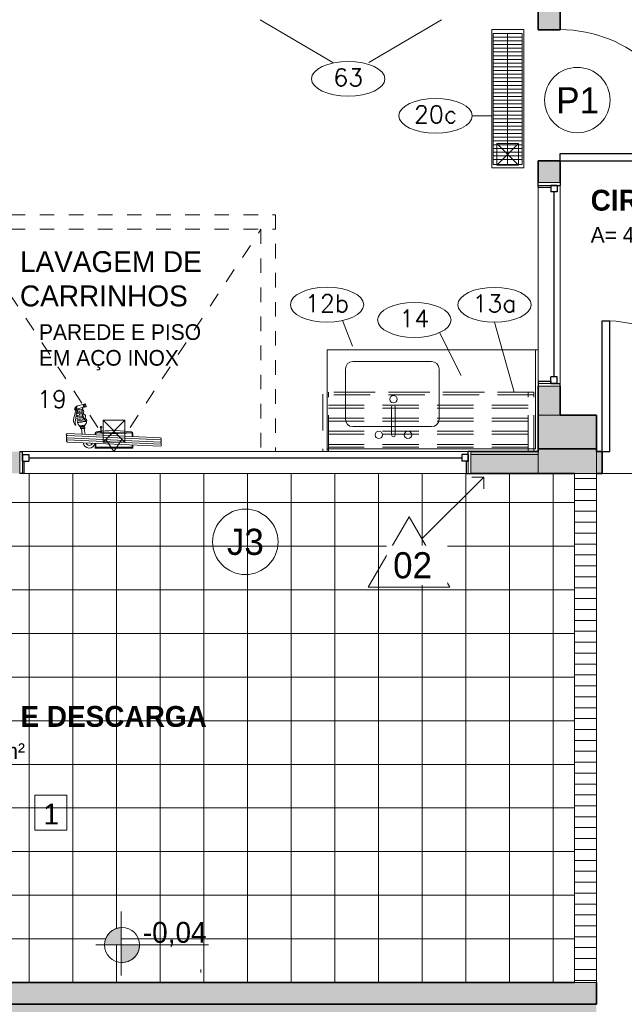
# Model space of a CAD drawing. Header units: metres. Extents: x -33 to 126, y -29 to 31.
# Tile 10 of 75: x -14.79 to -10.64, y -24.46 to -17.69. Entities that reach past the tile are written whole.
import ezdxf

# ---------------------------------------------------------------- set-up
doc = ezdxf.new("R2010")
doc.units = ezdxf.units.M
doc.linetypes.add('IMPORT-HIDDEN', pattern=[0.375, 0.25, -0.125])
doc.linetypes.add('Projeção', pattern=[0.003969, 0.002381, -0.001587])
for name, color, linetype, lineweight in [('A-AREA-IDEN', 2, 'Continuous', 9), ('A-DETL', 90, 'Continuous', 18), ('A-DETL-GENF', 92, 'Continuous', 18), ('A-DETL-MBND', 5, 'Continuous', 18), ('A-DETL-THIN', 151, 'Continuous', 18), ('A-DOOR', 31, 'Continuous', 18), ('A-DOOR-IDEN', 31, 'Continuous', 9), ('A-FLOR', 192, 'Continuous', 18), ('A-FLOR-OVHD', 1, 'Projeção', 18), ('A-FLOR-PATT', 8, 'Continuous', 18), ('A-GENM', 13, 'Continuous', 18), ('A-GLAZ', 151, 'Continuous', 18), ('A-GLAZ-IDEN', 152, 'Continuous', 9), ('A-WALL', 113, 'Continuous', 18), ('A-WALL-PATT', 111, 'Continuous', 35), ('C-LINHA AUXILIAR', 7, 'Continuous', 18), ('C-NEUTRO', 7, 'Continuous', 18), ('C-NUMERO', 7, 'Continuous', 18), ('C-PONTOS-HIDR', 7, 'Continuous', 18), ('G-ANNO-TEXT', 7, 'Continuous', 18), ('LAYOUT_dwg _2_', 8, 'Continuous', 18), ('P-SANR-FIXT', 6, 'Continuous', 18)]:
    doc.layers.add(name, color=color, linetype=linetype, lineweight=lineweight)
doc.styles.add('Century Gothic', font='GOTHIC.TTF', dxfattribs={"height": 0.143711})
doc.styles.add('Century Gothic_1', font='GOTHIC.TTF', dxfattribs={"height": 0.179639})
doc.styles.add('Century Gothic_2', font='GOTHIC.TTF', dxfattribs={"height": 0.107783})
doc.styles.add('Century Gothic_B', font='GOTHICB.TTF', dxfattribs={"height": 0.143612})
doc.styles.add('romans_2', font='romans__.ttf', dxfattribs={"height": 0.12})

# ---------------------------------------------------------------- blocks, each defined once
blk = doc.blocks.new('M_Descarga simples - 080 x 210 mm-2387358-2-PLANTA COM LAYOUT')
at = {"layer": 'A-DOOR', "lineweight": 25}
for p, q in [((0.399, 0.075), (0.399, 0.9752)), ((0.45, 0.9752), (0.399, 0.9752)), ((0.45, 0.075), (0.45, 0.9752)), ((0.45, 0.075), (0.399, 0.075))]:
    blk.add_line(p, q, dxfattribs=at)
at = {"layer": 'A-DOOR', "color": 7}
blk.add_arc((0.45, 0.075), 0.9017, 93.2424, 180, dxfattribs=at)
blk = doc.blocks.new('Casement w Mullions-Number_0002 - Janela 300 x 150 _cm_ 2-2048452-2-PLANTA COM LAYOUT')
at = {"layer": 'A-GLAZ', "lineweight": 25}
for p, q in [((-1.55, 0.075), (-1.53095, 0.075)), ((-1.53095, 0.01055), (-1.53095, 0.075)), ((1.53095, 0.01055), (1.53095, 0.075)), ((1.55, 0.075), (1.53095, 0.075)), ((-1.53095, 0.055), (-1.53095, 0.01055)), ((-1.53095, 0.055), (-1.4865, 0.055)), ((-1.53095, 0.01055), (-1.4865, 0.01055)), ((-1.53095, 0.01055), (-1.51825, 0.01055)), ((-1.51825, -0.075), (-1.51825, 0.01055)), ((-1.4865, 0.055), (-1.4865, 0.01055)), ((-1.4865, 0.03277), (1.4865, 0.03277)), ((1.4865, 0.055), (1.4865, 0.01055)), ((1.53095, 0.055), (1.4865, 0.055)), ((1.53095, 0.01055), (1.4865, 0.01055)), ((1.51825, 0.01055), (1.53095, 0.01055)), ((1.51825, 0.01055), (1.51825, -0.075)), ((1.53095, 0.055), (1.53095, 0.01055)), ((-1.51825, -0.075), (-1.55, -0.075)), ((1.51825, -0.075), (1.55, -0.075))]:
    blk.add_line(p, q, dxfattribs=at)
at = {"layer": 'A-GLAZ', "color": 7}
for p, q in [((-1.53095, 0.075), (-1.55, 0.075)), ((-1.55, 0.075), (-1.55, -0.075)), ((-1.53095, -0.075), (-1.53095, 0.075)), ((1.53095, 0.075), (-1.53095, 0.075)), ((-1.53095, 0.075), (-1.53095, -0.075)), ((1.53095, 0.075), (1.53095, -0.075)), ((1.55, 0.075), (1.53095, 0.075)), ((1.53095, -0.075), (1.53095, 0.075)), ((1.55, -0.075), (1.55, 0.075)), ((-1.55, -0.075), (-1.53095, -0.075)), ((-1.53095, -0.075), (1.53095, -0.075)), ((1.53095, -0.075), (1.55, -0.075))]:
    blk.add_line(p, q, dxfattribs=at)
blk = doc.blocks.new('Casement w Mullions-Number_0002 - _JANELA 4-2386764-2-PLANTA COM LAYOUT')
at = {"layer": 'A-GLAZ', "lineweight": 25}
for p, q in [((-0.7, 0.075), (-0.68095, 0.075)), ((-0.68095, 0.01055), (-0.68095, 0.075)), ((0.68095, 0.01055), (0.68095, 0.075)), ((0.7, 0.075), (0.68095, 0.075)), ((-0.68095, 0.055), (-0.68095, 0.01055)), ((-0.68095, 0.055), (-0.6365, 0.055)), ((-0.68095, 0.01055), (-0.6365, 0.01055)), ((-0.68095, 0.01055), (-0.66825, 0.01055)), ((-0.66825, -0.075), (-0.66825, 0.01055)), ((-0.6365, 0.055), (-0.6365, 0.01055)), ((-0.6365, 0.03277), (0.6365, 0.03277)), ((0.6365, 0.055), (0.6365, 0.01055)), ((0.68095, 0.055), (0.6365, 0.055)), ((0.68095, 0.01055), (0.6365, 0.01055)), ((0.66825, 0.01055), (0.68095, 0.01055)), ((0.66825, 0.01055), (0.66825, -0.075)), ((0.68095, 0.055), (0.68095, 0.01055)), ((-0.66825, -0.075), (-0.7, -0.075)), ((0.66825, -0.075), (0.7, -0.075))]:
    blk.add_line(p, q, dxfattribs=at)
at = {"layer": 'A-GLAZ'}
for p, q in [((-0.68095, 0.075), (-0.7, 0.075)), ((-0.7, 0.075), (-0.7, -0.075)), ((-0.68095, -0.075), (-0.68095, 0.075)), ((0.68095, 0.075), (-0.68095, 0.075)), ((-0.68095, 0.075), (-0.68095, -0.075)), ((0.68095, 0.075), (0.68095, -0.075)), ((0.7, 0.075), (0.68095, 0.075)), ((0.68095, -0.075), (0.68095, 0.075)), ((0.7, -0.075), (0.7, 0.075)), ((-0.7, -0.075), (-0.68095, -0.075)), ((-0.68095, -0.075), (0.68095, -0.075)), ((0.68095, -0.075), (0.7, -0.075))]:
    blk.add_line(p, q, dxfattribs=at)
blk = doc.blocks.new('M_Descarga simples - 080 x 210 mm-2390003-2-PLANTA COM LAYOUT')
at = {"layer": 'A-DOOR', "lineweight": 25}
for p, q in [((0.399, -0.075), (0.399, -0.9752)), ((0.45, -0.075), (0.399, -0.075)), ((0.45, -0.075), (0.45, -0.9752)), ((0.45, -0.9752), (0.399, -0.9752))]:
    blk.add_line(p, q, dxfattribs=at)
at = {"layer": 'A-DOOR'}
blk.add_arc((0.45, -0.075), 0.9017, 180, 266.7576, dxfattribs=at)
blk = doc.blocks.new('Generic Models 15 - Generic Models 28-2415048-2-PLANTA COM LAYOUT')
at = {"layer": 'A-GENM'}
for p, q in [((-12.6773, -19.9646), (-12.6773, -20.6446)), ((-11.2473, -19.9646), (-12.6773, -19.9646)), ((-12.5521, -20.4415), (-12.5521, -20.0955)), ((-12.5013, -20.0447), (-11.9598, -20.0447)), ((-11.909, -20.0955), (-11.909, -20.4415)), ((-11.9598, -20.4923), (-12.5013, -20.4923))]:
    blk.add_line(p, q, dxfattribs=at)
for centre, start, end in [((-12.5013, -20.0955), 90, 180), ((-11.9598, -20.0955), 0, 90), ((-12.5013, -20.4415), 180, 270), ((-11.9598, -20.4415), 270, 0)]:
    blk.add_arc(centre, 0.0508, start, end, dxfattribs=at)
blk = doc.blocks.new('M_Sink Kitchen-Single - 760 x 535mm-2580743-2-PLANTA COM LAYOUT')
at = {"layer": 'P-SANR-FIXT', "color": 7}
for p, q in [((-0.314, -0.1372), (-0.314, 0.2088)), ((-0.2632, 0.2596), (0.2783, 0.2596)), ((0.3291, 0.2088), (0.3291, -0.1372)), ((0.003, -0.2452), (0.003, -0.0531)), ((0.0284, -0.2452), (0.0284, -0.0531)), ((0.003, -0.188), (-0.2632, -0.188)), ((0.2783, -0.188), (0.0284, -0.188))]:
    blk.add_line(p, q, dxfattribs=at)
for centre, radius, start, end in [((-0.2632, 0.2088), 0.0508, 90, 180), ((0.2783, 0.2088), 0.0508, 360, 90), ((0.0157, 0), 0.0254, 360, 180), ((0.0157, 0), 0.0254, 180, 0), ((0.0157, -0.0531), 0.0127, 360, 180), ((-0.2632, -0.1372), 0.0508, 180, 270), ((0.2783, -0.1372), 0.0508, 270, 0), ((-0.0843, -0.2452), 0.0254, 0, 180), ((-0.0843, -0.2452), 0.0254, 180, 0), ((0.0157, -0.2452), 0.0127, 180, 0), ((0.1157, -0.2452), 0.0254, 0, 180), ((0.1157, -0.2452), 0.0254, 180, 0)]:
    blk.add_arc(centre, radius, start, end, dxfattribs=at)
blk = doc.blocks.new('Modelos genéricos 6 - Modelos genéricos 40-2415224-2-PLANTA COM LAYOUT')
at = {"layer": 'A-GENM'}
for p, q in [((-11.2273, -19.9646), (-11.2473, -19.9646)), ((-11.2473, -19.9646), (-11.2473, -20.6446)), ((-11.2473, -20.6446), (-12.6773, -20.6446)), ((-12.6773, -20.6446), (-12.6773, -20.6646))]:
    blk.add_line(p, q, dxfattribs=at)
blk = doc.blocks.new('LAYOUT_dwg_A$C61F8741D-2545297-2-PLANTA COM LAYOUT')
at = {"layer": 'C-NEUTRO', "linetype": 'IMPORT-HIDDEN'}
for p, q in [((-0.2214, 0.38), (1.2286, 0.38)), ((-0.2214, 0.36), (1.2286, 0.36)), ((-0.1814, -0.03), (-0.1814, 0.38)), ((1.1886, -0.03), (1.1886, 0.38)), ((-0.1814, 0.29), (1.1886, 0.29)), ((-0.1814, 0.27), (1.1886, 0.27)), ((-0.1814, 0.2), (1.1886, 0.2)), ((-0.1814, 0.18), (1.1886, 0.18)), ((-0.1814, 0.11), (1.1886, 0.11)), ((-0.1814, 0.09), (1.1886, 0.09)), ((-0.1814, 0.02), (1.1886, 0.02)), ((-0.1814, 0), (1.1886, 0))]:
    blk.add_line(p, q, dxfattribs=at)
at = {"layer": 'C-NEUTRO', "linetype": 'IMPORT-HIDDEN', "flags": 128}
blk.add_lwpolyline([(-0.2214, -0.03), (-0.2214, 0.38), (1.2286, 0.38), (1.2286, -0.03)], dxfattribs=at)
blk = doc.blocks.new('LAYOUT_dwg_Elipse-1-2545353-2-PLANTA COM LAYOUT')
at = {"layer": 'C-NUMERO'}
blk.add_ellipse((-0.1387, -0.0003), major_axis=(0.21, 0), ratio=0.47619, dxfattribs=at)
blk = doc.blocks.new('LAYOUT_dwg_RALOSIF-2545284-2-PLANTA COM LAYOUT')
at = {"layer": 'C-PONTOS-HIDR'}
blk.add_line((0.1071, -0.1078), (-0.1079, 0.1072), dxfattribs=at)
at = {"layer": 'C-PONTOS-HIDR', "flags": 128}
blk.add_lwpolyline([(-0.1079, -0.1078), (0.1071, -0.1078), (0.1071, 0.1072), (-0.1079, 0.1072), (-0.1079, -0.1078), (0.1071, 0.1072)], dxfattribs=at)
blk = doc.blocks.new('LAYOUT_dwg_A$C59B4750B-2545350-2-PLANTA COM LAYOUT')
at = {"layer": 'C-NEUTRO'}
for p, q in [((91.83, 28.79), (92.19, 30.13)), ((92.07, 28.37), (92.79, 28.18)), ((92.61, 30.37), (93.33, 30.18)), ((94.16, 29.96), (97.44, 29.08)), ((94.23, 27.79), (97.78, 26.84)), ((96.81, 27.1), (96.73, 26.28)), ((99.47, 26.33), (99.12, 28.1)), ((99.13, 28.06), (99.4, 28.11)), ((99.15, 27.97), (99.4, 28.02)), ((99.16, 27.89), (99.41, 27.94)), ((99.18, 27.81), (99.42, 27.85)), ((99.2, 27.72), (99.43, 27.77)), ((99.21, 27.64), (99.44, 27.68)), ((99.23, 27.55), (99.45, 27.6)), ((99.24, 27.47), (99.46, 27.51)), ((99.26, 27.39), (99.47, 27.43)), ((99.28, 27.3), (99.49, 27.34)), ((99.29, 27.22), (99.5, 27.26)), ((99.31, 27.13), (99.52, 27.17)), ((99.33, 27.05), (99.53, 27.09)), ((93.85, 21.02), (98.06, 20.62)), ((94.22, 21.91), (98.09, 21.54)), ((94.49, 22.8), (98.08, 22.46)), ((94.58, 26.48), (97.7, 26.18)), ((94.66, 23.71), (98.03, 23.39)), ((94.71, 25.55), (97.85, 25.25)), ((94.73, 24.62), (97.96, 24.32)), ((96.3, 21.71), (96.21, 20.8)), ((96.47, 23.54), (96.38, 22.62)), ((97.07, 26.24), (96.74, 26.38)), ((98.21, 25.77), (97.74, 25.96)), ((98.15, 25.4), (99.37, 17.8)), ((99.16, 24.85), (100.5, 19.74)), ((99.34, 26.97), (99.55, 27.01)), ((99.36, 26.88), (99.57, 26.92)), ((99.38, 26.8), (99.59, 26.84)), ((99.39, 26.71), (99.62, 26.76)), ((99.41, 26.63), (99.64, 26.67)), ((99.42, 26.55), (99.66, 26.59)), ((99.44, 26.46), (99.69, 26.51)), ((99.46, 26.38), (99.72, 26.43)), ((99.5, 26.3), (99.74, 26.35)), ((81.47, 13.82), (81.47, 10.99)), ((81.84, 13.82), (81.84, 10.99)), ((91.92, 18.44), (97.8, 17.88)), ((92.72, 19.28), (97.92, 18.79)), ((93.03, 14.99), (95.9, 14.57)), ((93.05, 15.07), (95.92, 14.65)), ((93.07, 15.15), (95.93, 14.73)), ((93.08, 15.23), (95.95, 14.81)), ((93.35, 20.14), (98.01, 19.7)), ((93.79, 15.65), (93.72, 15.19)), ((95.11, 15.45), (95.05, 14.99)), ((95.95, 18.06), (95.93, 17.82)), ((96.12, 19.88), (96.04, 18.97)), ((104.65, 7.03), (40.78, 4.13)), ((104.68, 8.49), (40.8, 5.59)), ((104.71, 9.95), (40.83, 7.05)), ((59.73, 10.08), (59.73, 7.91)), ((60.23, 9.5), (60.23, 7.93)), ((85.23, 9.5), (85.23, 9.07)), ((85.73, 10.07), (85.73, 9.09)), ((93.16, 13.4), (92.6, 9.4)), ((95.13, 13.34), (94.6, 9.49)), ((104.6, 4.11), (40.72, 1.21)), ((104.63, 5.57), (40.75, 2.67))]:
    blk.add_line(p, q, dxfattribs=at)
at = {"layer": 'C-NEUTRO', "flags": 128}
for points in [[(93.1, 28.45), (92.72, 28.55), (93.57, 28.32), (93.99, 29.86)], [(93.93, 29.66), (93.08, 29.89), (93.46, 29.79)], [(96.64, 25.36), (96.55, 24.45), (98.23, 24.94), (96.56, 24.52)], [(93.07, 15.28), (93.01, 14.91), (95.88, 14.49), (95.94, 14.86)], [(81.38, 11.51), (81.38, 10.99), (81.93, 10.99)], [(59.73, 2.07), (59.73, 0), (85.73, 0), (85.73, 3.26)], [(60.23, 2.09), (60.23, 0.5), (85.23, 0.5), (85.23, 3.23)]]:
    blk.add_lwpolyline(points, dxfattribs=at)
for points in [[(96.32, 14.81), (92.68, 15.34), (92.75, 15.8), (96.39, 15.27)], [(95.63, 13.33), (92.68, 13.41), (92.82, 14.41), (95.77, 14.32)], [(61.23, 10.5), (84.23, 10.5)]]:
    blk.add_lwpolyline(points, close=True, dxfattribs=at)
at = {"layer": 'C-NEUTRO'}
for centre, radius, start, end in [((86.03, 24.85), 8.7, 310.2613, 19.7387), ((84.58, 25.24), 9.98, 315.19458, 14.80542), ((92.16, 28.7), 0.346, 165, 255), ((92.52, 30.04), 0.346, 75, 165), ((94.8, 28.71), 2.08, 135.10638, 194.89362), ((94.8, 28.71), 2.08, 184.40602, 194.89367), ((92.51, 28.82), 0.695, 293.33073, 328.29519), ((92.51, 28.82), 0.695, 293.33076, 328.29517), ((94.8, 28.71), 2.08, 135.10633, 145.59399), ((92.77, 29.76), 0.695, 1.70479, 36.66926), ((92.77, 29.76), 0.695, 1.70483, 36.66924), ((92.38, 26.2), 2.43, 40.78441, 60.67382), ((90.63, 27.42), 3.62, 337.76687, 5.87364), ((94.12, 29.82), 0.138, 75, 165), ((97.26, 28.41), 0.691, 16.42549, 75), ((97.92, 27.38), 0.556, 256.30235, 26.46665), ((100.86, 29.47), 3.06, 196.42549, 217.04691), ((98.05, 28.79), 0.107, 22.24088, 183.01537), ((102.96, 30.9), 5.45, 202.82654, 219.93416), ((101.63, 30.6), 3.91, 206.93953, 231.35001), ((97.06, 27.11), 1.74, 315.58091, 9.54558), ((97.03, 26.8), 2.28, 331.97064, 19.26868), ((99.26, 28.05), 0.15, 23.70967, 159.93315), ((95.29, 26.39), 4.45, 359.35682, 22.69287), ((105.75, 28.43), 6.35, 182.87864, 199.17105), ((91.57, 20.72), 0.929, 286.80621, 32.20914), ((93.42, 21.79), 1.22, 104.45699, 208.56512), ((92.8, 23.88), 0.962, 289.25117, 27.32915), ((94.92, 24.98), 1.43, 131.46536, 207.75594), ((72.12, 21.75), 25.97, 7.74729, 9.83547), ((72.12, 21.75), 25.97, 3.62078, 5.67676), ((72.12, 21.75), 25.97, 355.48629, 357.51183), ((72.12, 21.75), 25.97, 359.54102, 1.57645), ((98.72, 25.49), 0.576, 135.58091, 189.07696), ((100.04, 25.4), 1.04, 161.89565, 212.18682), ((99.6, 26.43), 0.165, 214.22412, 329.41871), ((81.65, 14.29), 0.503, 291.33187, 248.66813), ((92.28, 18.96), 0.973, 116.88598, 230.37385), ((92.95, 10.81), 7.38, 80.82244, 100.39834), ((94.27, 17.95), 2.63, 174.21439, 234.68901), ((92.99, 10.95), 7.38, 80.82244, 100.39834), ((96.74, 25.22), 7.59, 249.88176, 263.57842), ((96.78, 25.36), 7.59, 249.88176, 263.57842), ((97.32, 23.28), 5.78, 255.62872, 274.22904), ((97.36, 23.42), 5.78, 255.62872, 273.96981), ((94.68, 17.84), 3.08, 303.60317, 356.60988), ((72.12, 21.75), 25.97, 351.43601, 353.46186), ((96.76, 17.44), 2.63, 323.30295, 7.99917), ((99.07, 15.83), 0.199, 170.56223, 322.54272), ((95.07, 19.24), 5.45, 319.62488, 5.20404), ((40.99, 6.31), 0.751, 102.58866, 255.35703), ((60.73, 10.08), 1, 94.4044, 180), ((61.23, 9.5), 1, 90, 180), ((72.73, -69.27), 81.24, 83.89039, 98.54859), ((72.73, 153.08), 143.04, 265.38858, 274.61142), ((72.73, 153.08), 143.04, 265.38858, 274.61142), ((72.73, -69.27), 81.24, 81.45141, 83.50138), ((84.23, 9.5), 1, 0, 90), ((84.73, 10.08), 1, 0, 85.5956), ((104.69, 6.3), 0.731, 265.49941, 92.44627), ((104.71, 7.76), 0.731, 265.49941, 92.44627), ((104.74, 9.22), 0.731, 265.49941, 92.44627), ((40.09, 2.37), 0.2, 270, 332.34886), ((40.91, 1.93), 0.751, 102.58866, 255.35703), ((40.94, 3.39), 0.751, 102.58866, 255.35703), ((40.97, 4.85), 0.751, 102.58866, 255.35703), ((89.73, 4.08), 4.08, 191.61456, 353.59712), ((89.65, 4.01), 2.19, 197.95201, 347.25967), ((104.66, 4.84), 0.731, 265.49941, 92.44627)]:
    blk.add_arc(centre, radius, start, end, dxfattribs=at)
blk = doc.blocks.new('LAYOUT_dwg_A$C536F692A-2545351-2-PLANTA COM LAYOUT')
at = {"xscale": 0.0099999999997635, "yscale": 0.0099999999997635, "zscale": 0.0099999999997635, "rotation": 180}
blk.add_blockref('LAYOUT_dwg_A$C59B4750B-2545350-2-PLANTA COM LAYOUT', (1.0547, 0.3037), dxfattribs=at)
blk = doc.blocks.new('LAYOUT_dwg_A$C5398008C-2545352-2-PLANTA COM LAYOUT')
blk.add_blockref('LAYOUT_dwg_A$C536F692A-2545351-2-PLANTA COM LAYOUT', (0.0882, -0.197))
blk = doc.blocks.new('LAYOUT_dwg_A$C37ED2B95-2545357-2-PLANTA COM LAYOUT')
at = {"layer": 'C-PONTOS-HIDR'}
blk.add_line((-0.075, 0.075), (0.075, -0.075), dxfattribs=at)
at = {"layer": 'C-PONTOS-HIDR', "flags": 128}
blk.add_lwpolyline([(-0.075, -0.075), (-0.075, 0.075), (0.075, 0.075), (0.075, -0.075), (-0.075, -0.075), (0.075, 0.075)], dxfattribs=at)
blk = doc.blocks.new('LAYOUT_dwg_A$C7E596F67-2545358-2-PLANTA COM LAYOUT')
at = {"layer": 'C-LINHA AUXILIAR'}
for p, q in [((0.1, 0), (0.1, -0.9)), ((0.199, -0.033), (0, -0.033)), ((0.199, -0.059), (0, -0.059)), ((0.199, -0.084), (0, -0.084)), ((0.199, -0.11), (0, -0.11)), ((0.199, -0.135), (0, -0.135)), ((0.199, -0.161), (0, -0.161)), ((0.199, -0.186), (0, -0.186)), ((0.199, -0.212), (0, -0.212)), ((0.199, -0.237), (0, -0.237)), ((0.199, -0.263), (0, -0.263)), ((0.199, -0.288), (0, -0.288)), ((0.199, -0.314), (0, -0.314)), ((0.199, -0.339), (0, -0.339)), ((0.199, -0.365), (0, -0.365)), ((0.199, -0.39), (0, -0.39)), ((0.199, -0.416), (0, -0.416)), ((0.199, -0.441), (0, -0.441)), ((0.199, -0.467), (0, -0.467)), ((0.199, -0.492), (0, -0.492)), ((0.199, -0.518), (0, -0.518)), ((0.199, -0.543), (0, -0.543)), ((0.199, -0.569), (0, -0.569)), ((0.199, -0.594), (0, -0.594)), ((0.199, -0.62), (0, -0.62)), ((0.199, -0.645), (0, -0.645)), ((0.199, -0.671), (0, -0.671)), ((0.199, -0.696), (0, -0.696)), ((0.199, -0.722), (0, -0.722)), ((0.199, -0.747), (0, -0.747)), ((0.199, -0.773), (0, -0.773)), ((0.199, -0.798), (0, -0.798)), ((0.199, -0.824), (0, -0.824)), ((0.199, -0.849), (0, -0.849)), ((0.199, -0.874), (0, -0.874))]:
    blk.add_line(p, q, dxfattribs=at)
at = {"layer": 'C-LINHA AUXILIAR', "flags": 128}
blk.add_lwpolyline([(0, -0.9), (0, 0), (0.199, 0), (0.199, -0.9)], close=True, dxfattribs=at)
blk = doc.blocks.new('LAYOUT_dwg _2_-2545261-2-PLANTA COM LAYOUT')
at = {"layer": 'C-NUMERO'}
for p, q in [((1603.7842, 847.8385), (1603.2842, 848.1333)), ((1604.0304, 847.8385), (1604.5304, 848.1333)), ((1604.742, 847.4724), (1604.8754, 847.4724)), ((1603.8503, 846.0646), (1603.9189, 845.8883)), ((1604.8946, 846.0528), (1605.0304, 845.5733)), ((1604.5173, 845.9819), (1604.6656, 845.6876))]:
    blk.add_line(p, q, dxfattribs=at)
at = {"layer": 'C-PONTOS-HIDR'}
blk.add_line((1602.3938, 845.1883), (1602.1668, 845.1883), dxfattribs=at)
at = {"layer": 'C-PONTOS-HIDR', "flags": 128}
blk.add_lwpolyline([(1604.8754, 847.1152), (1605.0954, 847.1152), (1605.0954, 848.0652), (1604.8754, 848.0652)], close=True, dxfattribs=at)
for name, p, rotation in [('LAYOUT_dwg_A$C7E596F67-2545358-2-PLANTA COM LAYOUT', (1605.0839, 847.1385), 180), ('LAYOUT_dwg_A$C37ED2B95-2545357-2-PLANTA COM LAYOUT', (1604.9854, 847.2077), 89.99999999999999)]:
    blk.add_blockref(name, p, dxfattribs=dict(rotation=rotation))
at = {"xscale": 1.199999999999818, "yscale": 1.199999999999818, "zscale": 1.199999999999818}
for p in [(1604.0563, 847.7271), (1604.6564, 847.4728), (1603.9107, 846.1739), (1605.061, 846.1733), (1604.5103, 846.0693)]:
    blk.add_blockref('LAYOUT_dwg_Elipse-1-2545353-2-PLANTA COM LAYOUT', p, dxfattribs=at)
at = {"extrusion": (0, 0, -1), "zscale": -1}
for name, p, rotation in [('LAYOUT_dwg_A$C61F8741D-2545297-2-PLANTA COM LAYOUT', (-1604.944, 845.1933), 359.9999891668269), ('LAYOUT_dwg_A$C5398008C-2545352-2-PLANTA COM LAYOUT', (-1601.8648, 845.295), 179.9999799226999)]:
    blk.add_blockref(name, p, dxfattribs=dict(at, rotation=rotation))
at = {"xscale": 0.6975446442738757, "yscale": 0.6975446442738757, "zscale": 0.6975446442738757, "rotation": 270}
blk.add_blockref('LAYOUT_dwg_RALOSIF-2545284-2-PLANTA COM LAYOUT', (1602.2805, 845.3043), dxfattribs=at)
at = {"layer": 'C-NUMERO', "char_height": 0.12, "attachment_point": 2, "line_spacing_factor": 0.964689, "style": 'romans_2'}
for s, insert, width in [('63', (1603.8901, 847.7963), 0.272727), ('20c', (1604.4903, 847.542), 0.396171), ('12b', (1603.7445, 846.2431), 0.403348), ('13a', (1604.8948, 846.2425), 0.403348), ('14', (1604.3441, 846.1385), 0.272727), ('19', (1601.8549, 845.5837), 0.272727)]:
    blk.add_mtext(s, dxfattribs=dict(at, insert=insert, width=width))
blk = doc.blocks.new('M_Identificador da porta - M_Identificador da porta-1233-2-PLANTA COM LAYOUT')
at = {"layer": 'A-DOOR-IDEN'}
blk.add_circle((-0.000017, -0.000091), 0.003, dxfattribs=at)
blk = doc.blocks.new('M_Identificador da janela - M_Identificador da janela-3796-2-PLANTA COM LAYOUT')
at = {"layer": 'A-GLAZ-IDEN'}
blk.add_circle((0, 0), 0.003, dxfattribs=at)

msp = doc.modelspace()

# ---------------------------------------------------------------- hatches: boundary and pattern name
at = {"layer": 'A-DETL-GENF'}
h = msp.add_hatch(dxfattribs=at)
h.set_pattern_fill('FP_11', style=0, pattern_type=2)
h.set_pattern_definition([(180, (-3.63, 0), (-9e-18, -0.075), [])])
h.paths.add_polyline_path([(-10.9773, -24.3146), (-10.8273, -24.3146), (-10.8273, -20.8146), (-10.9773, -20.8146), (-10.9773, -21.2326)], flags=0)
for points in [[(-14.2026, -24.0568), (-14.0917, -24.0568), (-14.0917, -23.9369), (-14.1217, -23.9421), (-14.1495, -23.9547), (-14.1732, -23.9738), (-14.1913, -23.9983), (-14.2026, -24.0266), (-14.2065, -24.0568)], [(-14.0917, -24.1767), (-14.0642, -24.1747), (-14.0345, -24.1646), (-14.014, -24.1525), (-13.9941, -24.1334), (-13.979, -24.1102), (-13.9697, -24.0842), (-13.9665, -24.0568), (-14.0917, -24.0568), (-14.0917, -24.1646)]]:
    msp.add_hatch(color=7, dxfattribs=at).paths.add_polyline_path(points, flags=0)
at = {"layer": 'A-FLOR-PATT'}
h = msp.add_hatch(dxfattribs=at)
h.set_pattern_fill('FP_6', color=256, style=0, pattern_type=2)
h.set_pattern_definition([(0, (-3.63, 0), (0.305, 0.076), [0.025, -0.203, 0.025, -0.203, -1.219]), (0, (-3.63, 0), (0.305, 0.076), [-0.457, 0.025, -0.432, 0.025, -0.203, -0.533]), (0, (-3.63, 0), (0.305, 0.076), [-1.143, 0.025, -0.127, 0.025, -0.356]), (120, (-3.516, 0.038), (-0.21831793, 0.22613775), [0.025, -0.203, 0.025, -0.203, -1.219]), (120, (-3.516, 0.038), (-0.21831793, 0.22613775), [-0.457, 0.025, -0.432, 0.025, -0.203, -0.533]), (120, (-3.516, 0.038), (-0.21831793, 0.22613775), [-1.143, 0.025, -0.127, 0.025, -0.356]), (240, (-3.478, 0.191), (-0.08668207, -0.30213775), [0.025, -0.203, 0.025, -0.203, -1.219]), (240, (-3.478, 0.191), (-0.08668207, -0.30213775), [-0.457, 0.025, -0.432, 0.025, -0.203, -0.533]), (240, (-3.478, 0.191), (-0.08668207, -0.30213775), [-1.143, 0.025, -0.127, 0.025, -0.356])])
h.paths.add_polyline_path([(4.2244, -28.7077), (-6.4273, -21.0199), (-6.4273, -21.3146), (-6.4081, -21.5722), (-6.3776, -21.8288), (-6.3357, -22.0837), (-6.2826, -22.3365), (-6.2184, -22.5868), (-6.1431, -22.8339), (-6.0569, -23.0775), (-5.9601, -23.317), (-5.8527, -23.552), (-5.735, -23.782), (-5.6072, -24.0065), (-5.4697, -24.2252), (0.741, -28.7077), (2.3955, -28.7077)], flags=0)
h.paths.add_polyline_path([(-10.8273, -25.9646), (-10.8273, -24.4646), (-19.3773, -24.4646), (-19.3773, -21.0174), (-22.3773, -21.0174), (-22.3773, -21.3146), (-24.9624, -21.3146), (-25.1497, -21.3092), (-25.3365, -21.2931), (-25.522, -21.2662), (-25.7056, -21.2287), (-25.8868, -21.1808), (-26.065, -21.1225), (-26.2395, -21.054), (-26.4097, -20.9757), (-26.5752, -20.8877), (-26.7354, -20.7903), (-26.8897, -20.6839), (-31.8529, -17.0458), (-31.8529, -18.9056), (-27.7765, -21.8937), (-27.3461, -22.2024), (-26.8897, -22.5153), (-26.467, -22.7931), (-26.0185, -23.0748), (-25.5644, -23.3474), (-25.1048, -23.6105), (-24.64, -23.8643), (-24.17, -24.1084), (-23.6951, -24.3429), (-23.3028, -24.5253), (-22.9059, -24.6973), (-22.5045, -24.8588), (-22.0991, -25.0096), (-21.6897, -25.1497), (-21.2769, -25.279), (-20.8608, -25.3973), (-20.4417, -25.5045), (-20.0199, -25.6007), (-19.5957, -25.6858), (-19.1694, -25.7596), (-18.7414, -25.8221), (-18.3118, -25.8734), (-17.881, -25.9133), (-17.4493, -25.9418), (-17.0171, -25.9589), (-16.5845, -25.9646), (-11.3496, -25.9646)], flags=0)
h = msp.add_hatch(dxfattribs=at)
h.set_pattern_fill('FP_5', color=256, style=0, pattern_type=2)
h.set_pattern_definition([(180, (-15.026, -22.515), (-4e-17, -0.3), []), (270, (-15.026, -22.515), (0.3, 2e-17), [])])
h.paths.add_polyline_path([(-17.7273, -24.3146), (-10.9773, -24.3146), (-10.9773, -20.8146), (-15.5773, -20.8146), (-15.5773, -20.8471), (-17.5773, -20.8471), (-17.5773, -20.8146), (-19.0773, -20.8146), (-19.0773, -20.8474), (-19.2273, -20.8474), (-19.2273, -24.3146), (-17.7504, -24.3146)], flags=0)
h.paths.add_polyline_path([(-19.1773, -24.2646), (-19.1773, -20.8646), (-17.6273, -20.8646), (-17.6273, -24.2646), (-19.0773, -24.2646)], flags=0)
h.paths.add_polyline_path([(-14.0917, -24.0568), (-14.2065, -24.0568), (-14.2026, -24.0266), (-14.1913, -23.9983), (-14.1732, -23.9738), (-14.1495, -23.9547), (-14.1217, -23.9421), (-14.0917, -23.9369), (-14.0917, -24.0266)], flags=0)
h.paths.add_polyline_path([(-14.0917, -24.1767), (-14.0917, -24.0568), (-13.9665, -24.0568), (-13.9697, -24.0842), (-13.979, -24.1102), (-13.9941, -24.1334), (-14.014, -24.1525), (-14.0378, -24.1665), (-14.0642, -24.1747)], flags=0)
h.paths.add_polyline_path([(-15.3904, -20.8947), (-17.5773, -20.8947), (-17.5773, -20.8647), (-15.3765, -20.8647), (-15.3765, -20.8947)], flags=0)
at = {"layer": 'A-WALL-PATT', "lineweight": 18}
h = msp.add_hatch(color=7, dxfattribs=at)
h.paths.add_polyline_path([(-11.087, -20.4146), (-11.0773, -20.4146), (-11.0773, -20.2146), (-11.2273, -20.2146), (-11.2273, -20.4146)], flags=0)
h.paths.add_polyline_path([(-11.0773, -18.8146), (-11.0773, -18.6646), (-11.2273, -18.6646), (-11.2273, -18.8146)], flags=0)
h.paths.add_polyline_path([(-11.2273, -17.7646), (-11.0773, -17.7646), (-11.0773, -16.9146), (-11.2273, -16.9146), (-11.2273, -17.4951)], flags=0)
at = {"layer": 'A-WALL-PATT'}
for points in [[(-10.8273, -20.6446), (-10.8273, -20.4146), (-11.2273, -20.4146), (-11.2273, -20.5159), (-11.087, -20.5159), (-11.087, -20.6446)], [(-11.087, -20.6446), (-11.087, -20.5159), (-11.2273, -20.5159), (-11.2273, -20.6446)], [(-11.087, -20.8146), (-11.087, -20.6446), (-11.2273, -20.6446), (-11.2273, -20.8146)], [(-10.8273, -20.8146), (-10.8273, -20.6446), (-11.087, -20.6446), (-11.087, -20.8146), (-10.9773, -20.8146)]]:
    msp.add_hatch(color=250, dxfattribs=at).paths.add_polyline_path(points, flags=0)
h = msp.add_hatch(color=250, dxfattribs=at)
h.paths.add_polyline_path([(-11.2473, -20.6846), (-11.2273, -20.6846), (-11.2273, -20.6646), (-11.6898, -20.6646), (-11.6898, -20.6846), (-11.2485, -20.6846)], flags=0)
h.paths.add_polyline_path([(-14.7898, -20.6846), (-14.7898, -20.6646), (-15.3904, -20.6646), (-15.3904, -20.6846), (-15.2523, -20.6846)], flags=0)
h = msp.add_hatch(color=250, dxfattribs=at)
h.paths.add_polyline_path([(-11.2273, -20.8146), (-11.2273, -20.6846), (-11.6898, -20.6846), (-11.6898, -20.8146), (-11.3496, -20.8146)], flags=0)
h.paths.add_polyline_path([(-15.3904, -20.8146), (-14.7898, -20.8146), (-14.7898, -20.6846), (-15.3904, -20.6846)], flags=0)
at = {"layer": 'A-WALL-PATT', "lineweight": 18}
h = msp.add_hatch(color=7, dxfattribs=at)
h.paths.add_polyline_path([(-10.8273, -20.8146), (-10.7873, -20.8146), (-10.7873, -20.6646), (-10.8273, -20.6646), (-10.8273, -20.7874)], flags=0)
h.paths.add_polyline_path([(-7.9273, -20.8146), (-7.3273, -20.8146), (-7.3273, -20.6646), (-9.8873, -20.6646), (-9.8873, -20.8146), (-7.9324, -20.8146)], flags=0)
msp.add_hatch(color=7, dxfattribs=at).paths.add_polyline_path([(-19.2273, -24.4646), (-10.8273, -24.4646), (-10.8273, -24.3146), (-19.2273, -24.3146)], flags=0)

# ---------------------------------------------------------------- linework, layer by layer
at = {"layer": 'A-DETL'}
msp.add_line((-13.5444, -24.2252), (-13.5444, -24.2452), dxfattribs=at)
at = {"layer": 'A-DETL-MBND'}
for p, q in [((-14.0917, -23.8271), (-14.0917, -24.2671)), ((-14.2666, -24.0568), (-13.4917, -24.0568))]:
    msp.add_line(p, q, dxfattribs=at)
msp.add_circle((-14.0865, -24.0568), 0.12, dxfattribs=at)
at = {"layer": 'A-DETL-THIN'}
for p, q in [((-12.0267, -21.2646), (-11.6017, -20.8396)), ((-11.6017, -20.8396), (-11.6848, -20.8396)), ((-11.6017, -20.8396), (-11.6017, -20.9196)), ((-10.8273, -20.8146), (-10.9773, -20.8146)), ((-10.9773, -20.8146), (-10.9773, -24.3146)), ((-10.8273, -24.3146), (-10.8273, -20.8146)), ((-12.1148, -21.1121), (-12.3948, -21.597)), ((-12.1148, -21.1121), (-11.8348, -21.597)), ((-11.8348, -21.597), (-12.3948, -21.597)), ((-14.6858, -23.0267), (-14.4658, -23.0267)), ((-14.6858, -23.2667), (-14.6858, -23.0267)), ((-14.4658, -23.0267), (-14.4658, -23.2667)), ((-14.4658, -23.2667), (-14.6858, -23.2667)), ((-14.0917, -24.0568), (-14.0917, -23.9369)), ((-14.2065, -24.0568), (-14.0917, -24.0568)), ((-13.9665, -24.0568), (-14.0917, -24.0568)), ((-14.0917, -24.0568), (-14.0917, -24.1767)), ((-10.9773, -24.3146), (-10.8273, -24.3146))]:
    msp.add_line(p, q, dxfattribs=at)
for start, end in [(92.49392, 180), (267.50608, 0)]:
    msp.add_arc((-14.0865, -24.0568), 0.12, start, end, dxfattribs=at)
at = {"layer": 'A-FLOR'}
msp.add_line((-10.7873, -20.8146), (-9.8873, -20.8146), dxfattribs=at)
at = {"layer": 'A-FLOR-OVHD'}
for p, q in [((-15.2523, -19.0359), (-13.0323, -19.0359)), ((-13.0323, -19.0359), (-13.0323, -20.6646)), ((-15.2523, -19.1359), (-13.0323, -19.1359)), ((-14.1423, -20.6646), (-15.1523, -19.1359)), ((-14.1423, -20.6646), (-13.1323, -19.1359)), ((-13.1323, -19.1359), (-13.1323, -20.6646))]:
    msp.add_line(p, q, dxfattribs=at)
at = {"layer": 'A-WALL', "lineweight": 35}
for p, q in [((-11.2273, -15.0146), (-11.2273, -17.7646)), ((-11.0773, -17.7646), (-11.0773, -16.9146)), ((-11.2273, -17.7646), (-11.0773, -17.7646)), ((-11.0773, -18.6646), (-11.2273, -18.6646)), ((-11.2273, -18.6646), (-11.2273, -18.8146)), ((-11.0773, -18.8146), (-11.0773, -18.6646)), ((-11.2273, -20.2146), (-11.2273, -20.6646)), ((-11.0773, -20.4146), (-11.0773, -20.2146)), ((-10.8273, -20.4146), (-11.0773, -20.4146)), ((-10.8273, -20.4146), (-10.8273, -20.6646)), ((-10.8273, -20.6446), (-11.2273, -20.6446)), ((-11.6898, -20.6646), (-11.2273, -20.6646)), ((-10.7873, -20.6646), (-10.8273, -20.6646)), ((-10.7873, -20.8146), (-10.7873, -20.6646)), ((-11.6898, -20.8146), (-10.9773, -20.8146)), ((-10.8273, -20.8146), (-10.7873, -20.8146)), ((-10.9773, -24.3146), (-19.2273, -24.3146)), ((-10.8273, -24.4646), (-10.8273, -24.3146)), ((-19.3773, -24.4646), (-10.8273, -24.4646))]:
    msp.add_line(p, q, dxfattribs=at)
at = {"layer": 'A-WALL'}
for p, q in [((-11.2273, -20.4146), (-11.0773, -20.4146)), ((-11.2273, -20.6846), (-11.6898, -20.6846)), ((-11.2273, -20.8146), (-11.2273, -20.6646)), ((-10.8273, -20.6646), (-10.8273, -20.8146))]:
    msp.add_line(p, q, dxfattribs=at)

# ---------------------------------------------------------------- block references
at = {"layer": 'A-DOOR', "color": 7}
for name, p, rotation in [('M_Descarga simples - 080 x 210 mm-2387358-2-PLANTA COM LAYOUT', (-11.1523, -18.2146), 269.9999999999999), ('M_Descarga simples - 080 x 210 mm-2390003-2-PLANTA COM LAYOUT', (-10.3373, -20.7396), 180)]:
    msp.add_blockref(name, p, dxfattribs=dict(at, rotation=rotation))
at = {"layer": 'A-DOOR-IDEN', "xscale": 74.99999999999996, "yscale": 74.99999999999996, "zscale": 74.99999999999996}
msp.add_blockref('M_Identificador da porta - M_Identificador da porta-1233-2-PLANTA COM LAYOUT', (-10.9579, -18.2404), dxfattribs=at)
at = {"layer": 'A-GENM'}
for name in ['Generic Models 15 - Generic Models 28-2415048-2-PLANTA COM LAYOUT', 'Modelos genéricos 6 - Modelos genéricos 40-2415224-2-PLANTA COM LAYOUT']:
    msp.add_blockref(name, (0, 0), dxfattribs=at)
at = {"layer": 'A-GLAZ', "rotation": 269.9999999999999}
msp.add_blockref('Casement w Mullions-Number_0002 - _JANELA 4-2386764-2-PLANTA COM LAYOUT', (-11.1523, -19.5146), dxfattribs=at)
at = {"layer": 'A-GLAZ', "color": 7}
msp.add_blockref('Casement w Mullions-Number_0002 - Janela 300 x 150 _cm_ 2-2048452-2-PLANTA COM LAYOUT', (-13.2398, -20.7396), dxfattribs=at)
at = {"layer": 'A-GLAZ-IDEN', "xscale": 74.99999999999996, "yscale": 74.99999999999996, "zscale": 74.99999999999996}
msp.add_blockref('M_Identificador da janela - M_Identificador da janela-3796-2-PLANTA COM LAYOUT', (-13.2398, -21.2846), dxfattribs=at)
at = {"layer": 'LAYOUT_dwg _2_', "color": 7}
msp.add_blockref('LAYOUT_dwg _2_-2545261-2-PLANTA COM LAYOUT', (-1616.4227, -865.8279), dxfattribs=at)
at = {"layer": 'P-SANR-FIXT', "color": 7}
msp.add_blockref('M_Sink Kitchen-Single - 760 x 535mm-2580743-2-PLANTA COM LAYOUT', (-12.238, -20.3043), dxfattribs=at)

# ---------------------------------------------------------------- texts
at = {"layer": 'A-AREA-IDEN', "attachment_point": 1}
for s, insert, char_height, width, line_spacing_factor, style in [('CIRC.', (-10.8672, -18.864), 0.14361, 0.6462, 0.984796, 'Century Gothic_B'), ('A= 4.82 m²', (-10.8672, -19.1205), 0.10778, 0.9045, 0.984117, 'Century Gothic_2'), ('CARGA E DESCARGA', (-15.5427, -22.4132), 0.143612, 2.4336, 0.984796, 'Century Gothic_B'), ('A= 23.80 m²', (-15.5427, -22.6697), 0.107783, 1.00305, 0.984117, 'Century Gothic_2')]:
    msp.add_mtext(s, dxfattribs=dict(at, insert=insert, char_height=char_height, width=width, line_spacing_factor=line_spacing_factor, style=style))
at = {"layer": 'A-DOOR-IDEN', "insert": (-10.957, -18.1592), "char_height": 0.17964, "width": 0.33975, "attachment_point": 2, "line_spacing_factor": 0.984117, "style": 'Century Gothic_1'}
msp.add_mtext('P1', dxfattribs=at)
at = {"layer": 'A-GLAZ-IDEN', "insert": (-13.2394, -21.1949), "char_height": 0.17964, "width": 0.306, "attachment_point": 2, "line_spacing_factor": 0.984117, "style": 'Century Gothic_1'}
msp.add_mtext('J3', dxfattribs=at)
at = {"layer": 'G-ANNO-TEXT', "lineweight": 9, "attachment_point": 1, "line_spacing_factor": 0.984117}
for s, insert, char_height, width, style in [('LAVAGEM DE\\PCARRINHOS', (-14.7881, -19.2864), 0.14371, 1.5408, 'Century Gothic'), ('PAREDE E PISO\\PEM AÇO INOX', (-14.6573, -19.7888), 0.107783, 1.2474, 'Century Gothic_2'), ('1', (-14.627, -23.0845), 0.1437, 0.1314, 'Century Gothic'), ('-0,04', (-13.9441, -23.898), 0.14371, 0.5328, 'Century Gothic')]:
    msp.add_mtext(s, dxfattribs=dict(at, insert=insert, char_height=char_height, width=width, style=style))

# ---------------------------------------------------------------- next in the draw order: texts
at = {"layer": 'G-ANNO-TEXT', "lineweight": 9, "insert": (-12.2244, -21.3559), "char_height": 0.17964, "width": 0.3285, "attachment_point": 1, "line_spacing_factor": 0.984117, "style": 'Century Gothic_1', "bg_fill": 3, "box_fill_scale": 1.25, "bg_fill_color": 0, "bg_fill_transparency": 0}
msp.add_mtext('02', dxfattribs=at)

doc.saveas('drawing.dxf')
